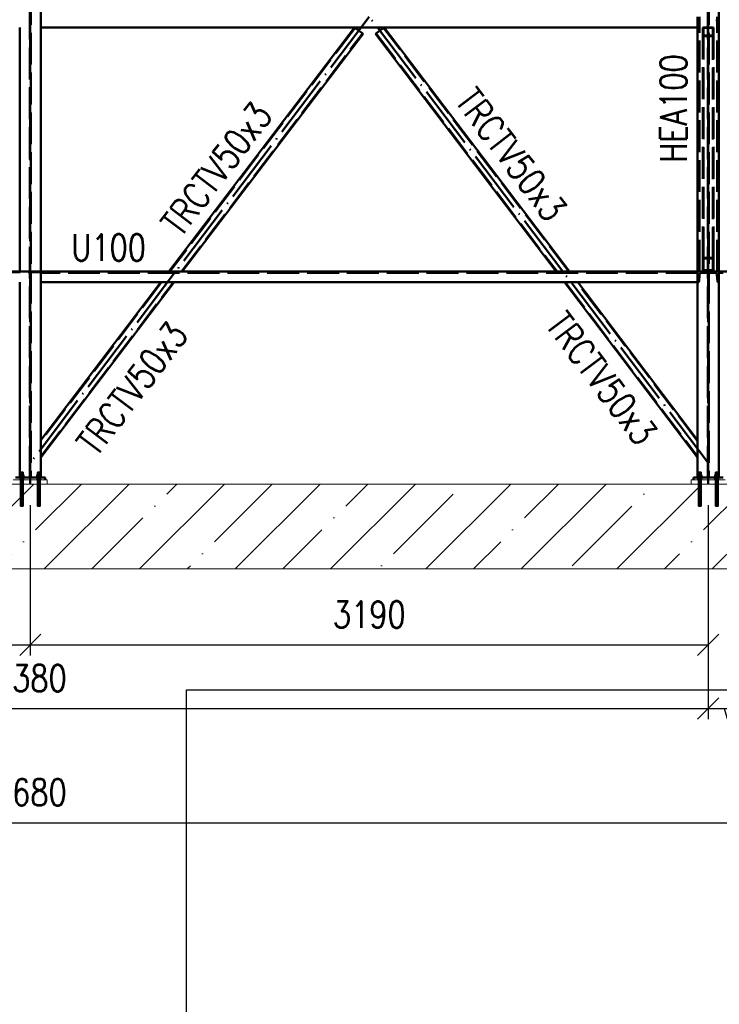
# Paper-space layout 'Layout1' of a CAD drawing. Extents: x -2 to 1083, y -36 to 422.
# Tile 45 of 67: x 665 to 731, y 267 to 360. Entities that reach past the tile are written whole.
import ezdxf
from ezdxf.enums import TextEntityAlignment as Align

# ---------------------------------------------------------------- set-up
doc = ezdxf.new("R2010")
doc.units = 0
doc.linetypes.add('ACAD_ISO02W100', pattern=[15, 12, -3])
doc.linetypes.add('ACAD_ISO04W100', pattern=[30.5, 24, -3, 0.5, -3])
doc.layers.get('0').update_dxf_attribs({"linetype": 'CONTINUOUS'})
doc.layers.get('DEFPOINTS').update_dxf_attribs({"color": 132, "linetype": 'CONTINUOUS'})
doc.layers.add('RAMECEK_HP', color=251, linetype='CONTINUOUS')
for name, color, linetype, lineweight in [('SS_BETON-PODLITI', 9, 'CONTINUOUS', 13), ('SS_BETON-ZAKLADY', 9, 'CONTINUOUS', 13), ('SS_KOTVY', 2, 'CONTINUOUS', 35), ('SS_KOTY', 3, 'CONTINUOUS', 25), ('SS_LEMOVÁNÍ', 21, 'CONTINUOUS', 50), ('SS_PODKLADY', 9, 'CONTINUOUS', 13), ('SS_POPIS_PROFILU', 13, 'CONTINUOUS', 25), ('SS_SCHODISTE', 30, 'CONTINUOUS', 50), ('SS_SLOUPY', 143, 'CONTINUOUS', 50), ('SS_ZTUŽENÍ', 81, 'CONTINUOUS', 50)]:
    doc.layers.add(name, color=color, linetype=linetype, lineweight=lineweight)
doc.styles.add('ROMANS', font='romans.shx', dxfattribs={"width": 0.8})
doc.styles.add('romans.shx', font='romans.shx', dxfattribs={"height": 5})
doc.dimstyles.new('A-1_(2.5)_50AS', dxfattribs={"dimtxt": 2.5, "dimasz": 2, "dimexe": 1, "dimexo": 2, "dimgap": 0, "dimtad": 0, "dimdec": 1, "dimlfac": 50, "dimrnd": 1, "dimtxsty": 'ROMANS', "dimblk1": 'OBLIQUE', "dimblk2": 'OBLIQUE', "dimsah": 1, "dimcen": 2, "dimclrd": 256, "dimclre": 256, "dimclrt": 256, "dimadec": 1, "dimazin": 2, "dimtfac": 0.714286, "dimtdec": 1, "dimtmove": 0, "dimatfit": 3, "dimldrblk": 'OPEN', "dimfxl": 1, "dimtvp": 1.142857, "dimtfill": 1, "dimtolj": 1, "dimlwd": -1, "dimlwe": -1, "dimarcsym": 0})

# ---------------------------------------------------------------- blocks, each defined once
blk = doc.blocks.new('*U6')
at = {"layer": 'DEFPOINTS'}
blk.add_lwpolyline([(891, 0), (681, 0), (681, 297), (891, 297)], close=True, dxfattribs=at)
at = {"layer": 'DEFPOINTS', "style": 'ROMANS', "width": 0.8}
blk.add_attdef('TISK', text='', height=10, dxfattribs=at).set_placement((891, -33), align=Align.RIGHT)
blk = doc.blocks.new('_Oblique')
at = {"color": 0, "linetype": 'ByBlock', "lineweight": -2}
blk.add_line((-0.5, -0.5), (0.5, 0.5), dxfattribs=at)
blk = doc.blocks.new('*D70')
at = {"layer": 'DEFPOINTS', "color": 0, "transparency": 16777216}
for p in [(602.496, 316.388), (666.296, 316.388), (666.296, 301.252)]:
    blk.add_point(p, dxfattribs=at)
at = {"layer": 'SS_KOTY', "transparency": 16777216}
for p, q in [((602.496, 314.388), (602.496, 300.252)), ((666.296, 314.388), (666.296, 300.252)), ((602.496, 301.252), (666.296, 301.252))]:
    blk.add_line(p, q, dxfattribs=at)
at = {"layer": 'SS_KOTY', "transparency": 16777216, "xscale": 2, "yscale": 2, "zscale": 2, "rotation": 180}
blk.add_blockref('_Oblique', (602.496, 301.252), dxfattribs=at)
at = {"layer": 'SS_KOTY', "transparency": 16777216, "xscale": 2, "yscale": 2, "zscale": 2}
blk.add_blockref('_Oblique', (666.296, 301.252), dxfattribs=at)
at = {"layer": 'SS_KOTY', "transparency": 16777216, "insert": (634.396, 304.109), "char_height": 2.5, "attachment_point": 5, "style": 'ROMANS', "bg_fill": 3, "box_fill_scale": 1.1, "bg_fill_color": 256, "bg_fill_true_color": 13158600, "bg_fill_transparency": 0}
blk.add_mtext('\\A1;3190', dxfattribs=at)
blk = doc.blocks.new('_OPEN')
at = {"color": 0, "linetype": 'ByBlock'}
for p, q in [((-1, 0.167), (0, 0)), ((0, 0), (-1, -0.167)), ((0, 0), (-1, 0))]:
    blk.add_line(p, q, dxfattribs=at)
blk = doc.blocks.new('*D71')
at = {"layer": 'DEFPOINTS', "color": 0, "transparency": 16777216}
for p in [(666.296, 316.388), (730.096, 316.388, -30213.4), (730.096, 301.252)]:
    blk.add_point(p, dxfattribs=at)
at = {"layer": 'SS_KOTY', "transparency": 16777216}
for p, q in [((666.296, 314.388), (666.296, 300.252)), ((730.096, 314.388), (730.096, 300.252)), ((666.296, 301.252), (730.096, 301.252))]:
    blk.add_line(p, q, dxfattribs=at)
at = {"layer": 'SS_KOTY', "transparency": 16777216, "xscale": 2, "yscale": 2, "zscale": 2, "rotation": 180}
blk.add_blockref('_Oblique', (666.296, 301.252), dxfattribs=at)
at = {"layer": 'SS_KOTY', "transparency": 16777216, "xscale": 2, "yscale": 2, "zscale": 2}
blk.add_blockref('_Oblique', (730.096, 301.252), dxfattribs=at)
at = {"layer": 'SS_KOTY', "transparency": 16777216, "insert": (698.196, 304.109), "char_height": 2.5, "attachment_point": 5, "style": 'ROMANS', "bg_fill": 3, "box_fill_scale": 1.1, "bg_fill_color": 256, "bg_fill_true_color": 13158600, "bg_fill_transparency": 0}
blk.add_mtext('\\A1;3190', dxfattribs=at)
blk = doc.blocks.new('*D72')
at = {"layer": 'DEFPOINTS', "color": 0, "transparency": 16777216}
for p in [(730.096, 316.388, -30213.4), (733.096, 316.388)]:
    blk.add_point(p, dxfattribs=at)
at = {"layer": 'SS_KOTY', "transparency": 16777216}
for p, q in [((730.096, 314.388), (730.096, 294.252)), ((733.096, 314.388), (733.096, 294.252)), ((730.096, 295.252), (733.096, 295.252)), ((731.596, 295.252), (733.021, 290.502)), ((733.021, 290.502), (737.879, 290.502))]:
    blk.add_line(p, q, dxfattribs=at)
at = {"layer": 'SS_KOTY', "transparency": 16777216, "xscale": 2, "yscale": 2, "zscale": 2, "rotation": 180}
blk.add_blockref('_Oblique', (730.096, 295.252), dxfattribs=at)
at = {"layer": 'SS_KOTY', "transparency": 16777216, "insert": (735.45, 293.359), "char_height": 2.5, "attachment_point": 5, "style": 'ROMANS', "bg_fill": 3, "box_fill_scale": 1.1, "bg_fill_color": 256, "bg_fill_true_color": 13158600, "bg_fill_transparency": 0}
blk.add_mtext('\\A1;150', dxfattribs=at)
at = {"layer": 'DEFPOINTS', "color": 0, "transparency": 16777216}
blk.add_point((733.096, 295.252), dxfattribs=at)
at = {"layer": 'SS_KOTY', "transparency": 16777216, "xscale": 2, "yscale": 2, "zscale": 2}
blk.add_blockref('_Oblique', (733.096, 295.252), dxfattribs=at)
blk = doc.blocks.new('*D74')
at = {"layer": 'DEFPOINTS', "color": 0, "transparency": 16777216}
for p in [(602.496, 316.388), (730.096, 316.388), (730.096, 295.252)]:
    blk.add_point(p, dxfattribs=at)
at = {"layer": 'SS_KOTY', "transparency": 16777216}
for p, q in [((602.496, 314.388), (602.496, 294.252)), ((730.096, 314.388), (730.096, 294.252)), ((602.496, 295.252), (730.096, 295.252))]:
    blk.add_line(p, q, dxfattribs=at)
at = {"layer": 'SS_KOTY', "transparency": 16777216, "xscale": 2, "yscale": 2, "zscale": 2, "rotation": 180}
blk.add_blockref('_Oblique', (602.496, 295.252), dxfattribs=at)
at = {"layer": 'SS_KOTY', "transparency": 16777216, "xscale": 2, "yscale": 2, "zscale": 2}
blk.add_blockref('_Oblique', (730.096, 295.252), dxfattribs=at)
at = {"layer": 'SS_KOTY', "transparency": 16777216, "insert": (666.296, 298.109), "char_height": 2.5, "attachment_point": 5, "style": 'ROMANS', "bg_fill": 3, "box_fill_scale": 1.1, "bg_fill_color": 256, "bg_fill_true_color": 13158600, "bg_fill_transparency": 0}
blk.add_mtext('\\A1;6380', dxfattribs=at)
blk = doc.blocks.new('*D75')
at = {"layer": 'DEFPOINTS', "color": 0, "transparency": 16777216}
for p in [(579.496, 316.388), (753.096, 316.388, -30222.42), (753.096, 284.502)]:
    blk.add_point(p, dxfattribs=at)
at = {"layer": 'SS_KOTY', "transparency": 16777216}
for p, q in [((579.496, 314.388), (579.496, 283.502)), ((753.096, 314.388), (753.096, 283.502)), ((579.496, 284.502), (753.096, 284.502))]:
    blk.add_line(p, q, dxfattribs=at)
at = {"layer": 'SS_KOTY', "transparency": 16777216, "xscale": 2, "yscale": 2, "zscale": 2, "rotation": 180}
blk.add_blockref('_Oblique', (579.496, 284.502), dxfattribs=at)
at = {"layer": 'SS_KOTY', "transparency": 16777216, "xscale": 2, "yscale": 2, "zscale": 2}
blk.add_blockref('_Oblique', (753.096, 284.502), dxfattribs=at)
at = {"layer": 'SS_KOTY', "transparency": 16777216, "insert": (666.296, 287.359), "char_height": 2.5, "attachment_point": 5, "style": 'ROMANS', "bg_fill": 3, "box_fill_scale": 1.1, "bg_fill_color": 256, "bg_fill_true_color": 13158600, "bg_fill_transparency": 0}
blk.add_mtext('\\A1;8680', dxfattribs=at)

psp = doc.layouts.get("Layout1")

# ---------------------------------------------------------------- linework, layer by layer
at = {"layer": 'SS_KOTVY', "color": 7, "linetype": 'ACAD_ISO04W100', "ltscale": 0.25}
for p, q in [((665.7364, 317.1883), (665.2564, 317.1883)), ((665.4964, 317.1883), (665.4964, 317.1883)), ((667.3364, 317.1883), (666.8564, 317.1883)), ((667.0964, 317.1883), (667.0964, 317.1883)), ((729.5364, 317.1883), (729.0564, 317.1883)), ((729.2964, 317.1883), (729.2964, 317.1883)), ((731.1364, 317.1883), (730.6564, 317.1883)), ((730.8964, 317.1883), (730.8964, 317.1883))]:
    psp.add_line(p, q, dxfattribs=at)
at = {"layer": 'SS_KOTVY', "color": 3, "linetype": 'ACAD_ISO02W100', "ltscale": 0.25}
for p, q in [((665.4964, 317.2383), (665.3068, 317.2383)), ((665.3068, 317.2383), (665.3068, 317.0383)), ((665.3856, 317.5083), (665.3764, 317.5083)), ((665.3764, 317.5083), (665.3764, 317.2383)), ((665.4116, 317.5083), (665.3856, 317.5083)), ((665.4505, 317.5083), (665.4116, 317.5083)), ((665.4964, 317.5083), (665.4505, 317.5083)), ((665.5424, 317.5083), (665.4964, 317.5083)), ((665.6861, 317.2383), (665.4964, 317.2383)), ((665.4964, 317.2383), (665.4964, 317.0383)), ((665.5813, 317.5083), (665.5424, 317.5083)), ((665.6073, 317.5083), (665.5813, 317.5083)), ((665.6164, 317.5083), (665.6073, 317.5083)), ((665.6164, 317.2383), (665.6164, 317.5083)), ((665.6861, 317.0383), (665.6861, 317.2383)), ((667.0964, 317.2383), (666.9068, 317.2383)), ((666.9068, 317.2383), (666.9068, 317.0383)), ((666.9856, 317.5083), (666.9764, 317.5083)), ((666.9764, 317.5083), (666.9764, 317.2383)), ((667.0116, 317.5083), (666.9856, 317.5083)), ((667.0505, 317.5083), (667.0116, 317.5083)), ((667.0964, 317.5083), (667.0505, 317.5083)), ((667.1424, 317.5083), (667.0964, 317.5083)), ((667.2861, 317.2383), (667.0964, 317.2383)), ((667.0964, 317.2383), (667.0964, 317.0383)), ((667.1813, 317.5083), (667.1424, 317.5083)), ((667.2073, 317.5083), (667.1813, 317.5083)), ((667.2164, 317.5083), (667.2073, 317.5083)), ((667.2164, 317.2383), (667.2164, 317.5083)), ((667.2861, 317.0383), (667.2861, 317.2383)), ((729.2964, 317.2383), (729.1068, 317.2383)), ((729.1068, 317.2383), (729.1068, 317.0383)), ((729.1856, 317.5083), (729.1764, 317.5083)), ((729.1764, 317.5083), (729.1764, 317.2383)), ((729.2116, 317.5083), (729.1856, 317.5083)), ((729.2505, 317.5083), (729.2116, 317.5083)), ((729.2964, 317.5083), (729.2505, 317.5083)), ((729.3424, 317.5083), (729.2964, 317.5083)), ((729.4861, 317.2383), (729.2964, 317.2383)), ((729.2964, 317.2383), (729.2964, 317.0383)), ((729.3813, 317.5083), (729.3424, 317.5083)), ((729.4073, 317.5083), (729.3813, 317.5083)), ((729.4164, 317.5083), (729.4073, 317.5083)), ((729.4164, 317.2383), (729.4164, 317.5083)), ((729.4861, 317.0383), (729.4861, 317.2383)), ((730.8964, 317.2383), (730.7068, 317.2383)), ((730.7068, 317.2383), (730.7068, 317.0383)), ((730.7856, 317.5083), (730.7764, 317.5083)), ((730.7764, 317.5083), (730.7764, 317.2383)), ((730.8116, 317.5083), (730.7856, 317.5083)), ((730.8505, 317.5083), (730.8116, 317.5083)), ((730.8964, 317.5083), (730.8505, 317.5083)), ((730.9424, 317.5083), (730.8964, 317.5083)), ((731.0861, 317.2383), (730.8964, 317.2383)), ((730.8964, 317.2383), (730.8964, 317.0383)), ((730.9813, 317.5083), (730.9424, 317.5083)), ((731.0073, 317.5083), (730.9813, 317.5083)), ((731.0164, 317.5083), (731.0073, 317.5083)), ((731.0164, 317.2383), (731.0164, 317.5083)), ((731.0861, 317.0383), (731.0861, 317.2383)), ((665.2964, 317.0383), (665.2969, 317.0383)), ((665.2969, 317.0383), (665.3068, 317.0383)), ((665.3068, 317.0383), (665.3267, 317.0383)), ((665.3267, 317.0383), (665.3631, 317.0383)), ((665.3631, 317.0383), (665.4046, 317.0383)), ((665.4046, 317.0383), (665.4496, 317.0383)), ((665.4496, 317.0383), (665.4964, 317.0383)), ((665.4964, 317.0383), (665.5433, 317.0383)), ((665.5433, 317.0383), (665.5883, 317.0383)), ((665.5883, 317.0383), (665.6298, 317.0383)), ((665.6298, 317.0383), (665.6661, 317.0383)), ((665.6661, 317.0383), (665.6861, 317.0383)), ((665.6861, 317.0383), (665.696, 317.0383)), ((665.696, 317.0383), (665.7182, 317.0383)), ((665.7182, 317.0383), (665.7318, 317.0383)), ((665.7318, 317.0383), (665.7364, 317.0383)), ((665.7364, 316.9884), (665.7364, 317.0383)), ((666.8564, 317.0383), (666.861, 317.0383)), ((666.8564, 317.0383), (666.8564, 316.9884)), ((666.861, 317.0383), (666.8747, 317.0383)), ((666.8747, 317.0383), (666.8969, 317.0383)), ((666.8969, 317.0383), (666.9068, 317.0383)), ((666.9068, 317.0383), (666.9267, 317.0383)), ((666.9267, 317.0383), (666.9631, 317.0383)), ((666.9631, 317.0383), (667.0046, 317.0383)), ((667.0046, 317.0383), (667.0496, 317.0383)), ((667.0496, 317.0383), (667.0964, 317.0383)), ((667.0964, 317.0383), (667.1433, 317.0383)), ((667.1433, 317.0383), (667.1883, 317.0383)), ((667.1883, 317.0383), (667.2298, 317.0383)), ((667.2298, 317.0383), (667.2661, 317.0383)), ((667.2661, 317.0383), (667.2861, 317.0383)), ((667.2861, 317.0383), (667.296, 317.0383)), ((667.296, 317.0383), (667.2965, 317.0383)), ((729.0964, 317.0383), (729.0969, 317.0383)), ((729.0969, 317.0383), (729.1068, 317.0383)), ((729.1068, 317.0383), (729.1267, 317.0383)), ((729.1267, 317.0383), (729.1631, 317.0383)), ((729.1631, 317.0383), (729.2046, 317.0383)), ((729.2046, 317.0383), (729.2496, 317.0383)), ((729.2496, 317.0383), (729.2964, 317.0383)), ((729.2964, 317.0383), (729.3433, 317.0383)), ((729.3433, 317.0383), (729.3883, 317.0383)), ((729.3883, 317.0383), (729.4298, 317.0383)), ((729.4298, 317.0383), (729.4661, 317.0383)), ((729.4661, 317.0383), (729.4861, 317.0383)), ((729.4861, 317.0383), (729.496, 317.0383)), ((729.496, 317.0383), (729.5182, 317.0383)), ((729.5182, 317.0383), (729.5318, 317.0383)), ((729.5318, 317.0383), (729.5364, 317.0383)), ((729.5364, 316.9884), (729.5364, 317.0383)), ((730.6564, 317.0383), (730.661, 317.0383)), ((730.6564, 317.0383), (730.6564, 316.9884)), ((730.661, 317.0383), (730.6747, 317.0383)), ((730.6747, 317.0383), (730.6969, 317.0383)), ((730.6969, 317.0383), (730.7068, 317.0383)), ((730.7068, 317.0383), (730.7267, 317.0383)), ((730.7267, 317.0383), (730.7631, 317.0383)), ((730.7631, 317.0383), (730.8046, 317.0383)), ((730.8046, 317.0383), (730.8496, 317.0383)), ((730.8496, 317.0383), (730.8964, 317.0383)), ((730.8964, 317.0383), (730.9433, 317.0383)), ((730.9433, 317.0383), (730.9883, 317.0383)), ((730.9883, 317.0383), (731.0298, 317.0383)), ((731.0298, 317.0383), (731.0661, 317.0383)), ((731.0661, 317.0383), (731.0861, 317.0383)), ((731.0861, 317.0383), (731.096, 317.0383)), ((731.096, 317.0383), (731.0965, 317.0383))]:
    psp.add_line(p, q, dxfattribs=at)
at = {"layer": 'SS_KOTVY', "color": 1, "linetype": 'Continuous', "ltscale": 0.25}
for p, q in [((667.2965, 317.0383), (667.3182, 317.0383)), ((667.3182, 317.0383), (667.3318, 317.0383)), ((667.3318, 317.0383), (667.3364, 317.0383)), ((667.3364, 316.9883), (667.3364, 317.0383)), ((729.0564, 317.0383), (729.061, 317.0383)), ((729.0564, 317.0383), (729.0564, 316.9883)), ((729.061, 317.0383), (729.0747, 317.0383)), ((729.0747, 317.0383), (729.0964, 317.0383)), ((731.0965, 317.0383), (731.1182, 317.0383)), ((731.1182, 317.0383), (731.1318, 317.0383)), ((731.1318, 317.0383), (731.1364, 317.0383))]:
    psp.add_line(p, q, dxfattribs=at)
at = {"layer": 'SS_LEMOVÁNÍ', "color": 7, "linetype": 'ACAD_ISO04W100', "ltscale": 0.25}
for p, q in [((730.0964, 336.3883), (730.0964, 396.3883)), ((666.2964, 336.3883), (602.4964, 336.3883)), ((730.0964, 336.3883), (666.2964, 336.3883)), ((730.0964, 336.3883), (730.0964, 336.3883))]:
    psp.add_line(p, q, dxfattribs=at)
at = {"layer": 'SS_LEMOVÁNÍ', "color": 1, "linetype": 'Continuous', "ltscale": 0.25}
for p, q in [((729.0964, 360.3883), (729.0964, 359.3883)), ((667.2965, 359.3883), (729.0964, 359.3883)), ((667.2965, 336.3883), (729.0964, 336.3883)), ((729.0964, 336.3883), (729.0964, 335.3883)), ((667.2965, 335.3883), (729.0964, 335.3883))]:
    psp.add_line(p, q, dxfattribs=at)
at = {"layer": 'SS_LEMOVÁNÍ', "color": 3, "linetype": 'ACAD_ISO02W100', "ltscale": 0.25}
for p, q in [((729.2331, 359.4712), (729.2843, 360.1119)), ((729.2664, 336.3883), (729.2664, 360.3883)), ((730.9085, 360.1119), (730.9598, 359.4712)), ((730.9264, 336.3883), (730.9264, 360.3883)), ((729.0964, 359.3883), (729.1433, 359.3883)), ((731.0495, 359.3883), (731.0964, 359.3883)), ((729.0964, 336.2683), (667.2965, 336.2683)), ((729.0964, 336.3883), (731.0964, 336.3883)), ((729.2331, 335.4712), (729.2843, 336.1119)), ((730.7391, 336.2683), (729.4538, 336.2683)), ((730.9085, 336.1119), (730.9598, 335.4712)), ((729.0964, 335.3883), (729.1433, 335.3883)), ((731.0495, 335.3883), (731.0964, 335.3883))]:
    psp.add_line(p, q, dxfattribs=at)
for centre, start, end in [((729.1433, 359.4783), 270, 355.426), ((731.0495, 359.4783), 184.574, 270), ((729.1433, 335.4783), 270, 355.426), ((731.0495, 335.4783), 184.574, 270)]:
    psp.add_arc(centre, 0.09, start, end, dxfattribs=at)
at = {"layer": 'SS_LEMOVÁNÍ', "color": 3, "linetype": 'ACAD_ISO02W100', "ltscale": 0.25, "extrusion": (8.27768e-13, -3.82363e-13, -1)}
psp.add_arc((-729.4538, 336.0983), 0.17, 4.574, 90, dxfattribs=at)
at = {"layer": 'SS_LEMOVÁNÍ', "color": 3, "linetype": 'ACAD_ISO02W100', "ltscale": 0.25, "extrusion": (-3.54932e-13, -8.55934e-13, -1)}
psp.add_arc((-730.7391, 336.0983), 0.17, 90, 175.426, dxfattribs=at)
at = {"layer": 'SS_PODKLADY', "color": 3, "linetype": 'ACAD_ISO02W100', "ltscale": 0.25}
for p, q in [((729.0964, 336.2883), (603.4965, 336.2883)), ((665.2964, 336.3883), (667.2964, 336.3883))]:
    psp.add_line(p, q, dxfattribs=at)
at = {"layer": 'SS_SCHODISTE', "color": 7, "linetype": 'Continuous', "ltscale": 0.25}
for p, q in [((731.0964, 336.3883), (733.0964, 336.3883)), ((731.4964, 336.2883), (731.0964, 336.2883))]:
    psp.add_line(p, q, dxfattribs=at)
at = {"layer": 'SS_SLOUPY', "color": 3, "linetype": 'ACAD_ISO02W100', "ltscale": 0.25}
for p, q in [((666.2464, 316.9884), (666.2464, 396.3883)), ((666.3464, 396.3883), (666.3464, 316.9884)), ((730.0464, 316.9884), (730.0464, 396.3883)), ((730.1464, 396.3883), (730.1464, 316.9884))]:
    psp.add_line(p, q, dxfattribs=at)
at = {"layer": 'SS_SLOUPY', "color": 1, "linetype": 'Continuous', "ltscale": 0.25}
for p, q in [((667.2964, 316.9884), (667.2964, 396.3883)), ((731.0964, 316.9884), (731.0964, 396.3883)), ((665.2964, 359.3883), (665.2964, 336.3883)), ((729.0964, 359.3883), (729.0964, 336.3883)), ((665.2964, 335.3883), (665.2964, 316.9884)), ((729.0964, 335.3883), (729.0964, 316.9884)), ((664.8964, 316.9883), (667.6964, 316.9883)), ((728.6964, 316.9883), (731.4964, 316.9883))]:
    psp.add_line(p, q, dxfattribs=at)
at = {"layer": 'SS_ZTUŽENÍ', "color": 7, "linetype": 'ACAD_ISO04W100', "ltscale": 0.25}
for p, q in [((698.1964, 360.3883), (679.9679, 336.3883)), ((716.425, 336.3883), (698.1964, 360.3883)), ((730.0964, 336.3883), (730.0964, 360.3883)), ((679.9679, 336.3883), (666.2964, 318.3883)), ((730.0964, 318.3883), (716.425, 336.3883))]:
    psp.add_line(p, q, dxfattribs=at)
at = {"layer": 'SS_ZTUŽENÍ', "color": 1, "linetype": 'Continuous', "ltscale": 0.25}
for p, q in [((696.809, 359.3883), (679.34, 336.3884)), ((697.6054, 358.7835), (696.809, 359.3883)), ((699.5838, 359.3883), (698.7875, 358.7835)), ((717.0529, 336.3884), (699.5838, 359.3883)), ((680.5957, 336.3884), (697.6054, 358.7835)), ((698.7875, 358.7835), (715.7971, 336.3884)), ((667.2965, 318.8783), (679.8362, 335.3883)), ((678.5805, 335.3883), (667.2965, 320.5316)), ((716.5567, 335.3883), (729.0964, 318.8783)), ((729.0964, 320.5316), (717.8124, 335.3883))]:
    psp.add_line(p, q, dxfattribs=at)
at = {"layer": 'SS_ZTUŽENÍ', "color": 3, "linetype": 'ACAD_ISO02W100', "ltscale": 0.25}
for p, q in [((696.8568, 359.352), (679.4154, 336.3884)), ((680.5204, 336.3884), (697.5576, 358.8198)), ((696.8568, 359.352), (696.809, 359.3883)), ((698.8353, 358.8198), (715.8725, 336.3884)), ((716.9775, 336.3884), (699.5361, 359.352)), ((729.5964, 359.3883), (730.5964, 359.3883)), ((729.5964, 359.3883), (729.5964, 337.6885)), ((730.5364, 359.3395), (729.6564, 359.3395)), ((729.6564, 337.6148), (729.6564, 359.3395)), ((730.5364, 359.3395), (730.5364, 337.6148)), ((730.5964, 359.3883), (730.5964, 337.6885)), ((730.5964, 358.5746), (729.5964, 358.5746)), ((730.5364, 358.6234), (729.6564, 358.6234)), ((729.5964, 337.6885), (730.5964, 337.6885)), ((729.5964, 337.6885), (729.5964, 336.4596)), ((729.6564, 337.6148), (730.5364, 337.6148)), ((729.6564, 336.5333), (729.6564, 337.6148)), ((730.5364, 337.6148), (730.5364, 336.5333)), ((730.5964, 337.6885), (730.5964, 336.4596)), ((729.5964, 336.4596), (730.5964, 336.4596)), ((729.6564, 336.5333), (730.5364, 336.5333)), ((667.2965, 318.9775), (679.7608, 335.3883)), ((678.6558, 335.3883), (667.2965, 320.4324)), ((716.632, 335.3883), (729.0964, 318.9775)), ((729.0964, 320.4324), (717.7371, 335.3883))]:
    psp.add_line(p, q, dxfattribs=at)

# ---------------------------------------------------------------- block references
at = {"layer": 'RAMECEK_HP'}
psp.add_blockref('*U6', (0, 0), dxfattribs=at)

# ---------------------------------------------------------------- texts
at = {"layer": 'SS_POPIS_PROFILU', "color": 13, "style": 'romans.shx', "width": 0.8}
for s, rotation, p in [('HEA100', 90, (728.0754, 346.6569)), ('TRCTV50x3', 307.217536, (706.1666, 352.4094)), ('TRCTV50x3', 52.782464, (680.4415, 339.5267)), ('TRCTV50x3', 307.217536, (714.6922, 331.3377)), ('TRCTV50x3', 52.782464, (672.5085, 318.8595))]:
    psp.add_text(s, height=2.5, rotation=rotation, dxfattribs=at).set_placement(p)
psp.add_text('U100', height=2.5, dxfattribs=at).set_placement((670.1533, 337.4093))

# ---------------------------------------------------------------- next in the draw order: dimensions: what is measured, and where the dimension line sits
at = {"layer": 'SS_KOTY'}
dim = psp.add_linear_dim(base=(666.2964, 301.252), p1=(602.4964, 316.3883), p2=(666.2964, 316.3883), dimstyle='A-1_(2.5)_50AS', override={"dimtmove": 1}, dxfattribs=at)
dim.commit()
dim.dimension.update_dxf_attribs({"geometry": '*D70', "text_midpoint": (634.3964, 304.1091)})

# ---------------------------------------------------------------- next in the draw order: dimensions: what is measured, and where the dimension line sits
dim = psp.add_linear_dim(base=(730.0964, 301.252), p1=(666.2964, 316.3883), p2=(730.0964, 316.3883, -30213.4), dimstyle='A-1_(2.5)_50AS', override={"dimtmove": 1}, dxfattribs=at)
dim.commit()
dim.dimension.update_dxf_attribs({"geometry": '*D71', "text_midpoint": (698.1964, 304.1091)})

# ---------------------------------------------------------------- next in the draw order: dimensions: what is measured, and where the dimension line sits
dim = psp.add_linear_dim(base=(733.0964, 295.252), p1=(730.0964, 316.3883, -30213.4), p2=(733.0964, 316.3883), dimstyle='A-1_(2.5)_50AS', override={"dimtmove": 1}, dxfattribs=at)
dim.commit()
dim.dimension.update_dxf_attribs({"geometry": '*D72', "text_midpoint": (733.0214, 293.3591)})

# ---------------------------------------------------------------- next in the draw order: dimensions: what is measured, and where the dimension line sits
dim = psp.add_linear_dim(base=(730.0964, 295.252), p1=(602.4964, 316.3883), p2=(730.0964, 316.3883), dimstyle='A-1_(2.5)_50AS', dxfattribs=at)
dim.commit()
dim.dimension.update_dxf_attribs({"geometry": '*D74', "text_midpoint": (666.2964, 298.1091)})

# ---------------------------------------------------------------- next in the draw order: dimensions: what is measured, and where the dimension line sits
dim = psp.add_linear_dim(base=(753.0964, 284.502), p1=(579.4964, 316.3883), p2=(753.0964, 316.3883, -30222.42), dimstyle='A-1_(2.5)_50AS', dxfattribs=at)
dim.commit()
dim.dimension.update_dxf_attribs({"geometry": '*D75', "text_midpoint": (666.2964, 287.3591)})

# ---------------------------------------------------------------- next in the draw order: hatches: boundary and pattern name
at = {"layer": 'SS_BETON-ZAKLADY'}
h = psp.add_hatch(dxfattribs=at)
h.set_pattern_fill('ANSI35', color=256, style=0)
h.paths.add_polyline_path([(763.3052, 308.3883), (763.3052, 316.3883), (564.8438, 316.3883), (564.8438, 308.3883)], flags=0)

# ---------------------------------------------------------------- next in the draw order: linework, layer by layer
at = {"layer": 'SS_BETON-PODLITI', "ltscale": 0.25}
for p, q in [((667.8964, 316.7883), (664.6964, 316.7883)), ((667.8964, 316.3883), (667.8964, 316.7883)), ((731.6964, 316.7883), (728.4964, 316.7883)), ((728.4964, 316.7883), (728.4964, 316.3883))]:
    psp.add_line(p, q, dxfattribs=at)
at = {"layer": 'SS_BETON-ZAKLADY', "ltscale": 0.25}
for p, q in [((763.3052, 316.3883), (564.8438, 316.3883)), ((564.8438, 308.3883), (763.3052, 308.3883))]:
    psp.add_line(p, q, dxfattribs=at)
at = {"layer": 'SS_KOTVY', "color": 7, "linetype": 'ACAD_ISO04W100', "ltscale": 0.25}
for p, q in [((665.4964, 317.5083), (665.4964, 314.3083)), ((667.0964, 317.5083), (667.0964, 314.3083)), ((729.2964, 317.5083), (729.2964, 314.3083)), ((730.8964, 317.5083), (730.8964, 314.3083)), ((665.6164, 316.5883), (665.3764, 316.5883)), ((665.4964, 316.5883), (665.4964, 316.5883)), ((667.2164, 316.5883), (666.9764, 316.5883)), ((667.0964, 316.5883), (667.0964, 316.5883)), ((729.4164, 316.5883), (729.1764, 316.5883)), ((729.2964, 316.5883), (729.2964, 316.5883)), ((731.0164, 316.5883), (730.7764, 316.5883)), ((730.8964, 316.5883), (730.8964, 316.5883))]:
    psp.add_line(p, q, dxfattribs=at)
at = {"layer": 'SS_KOTVY', "color": 3, "linetype": 'ACAD_ISO02W100', "ltscale": 0.25}
for p, q in [((665.3764, 316.9883), (665.3764, 316.7883)), ((665.3764, 316.7883), (665.3764, 314.3083)), ((665.6164, 316.7883), (665.6164, 316.9883)), ((665.6164, 314.3083), (665.6164, 316.7883)), ((666.9764, 316.9883), (666.9764, 316.7883)), ((666.9764, 316.7883), (666.9764, 314.3083)), ((667.2164, 316.7883), (667.2164, 316.9883)), ((667.2164, 314.3083), (667.2164, 316.7883)), ((729.1764, 316.9883), (729.1764, 316.7883)), ((729.1764, 316.7883), (729.1764, 314.3083)), ((729.4164, 316.7883), (729.4164, 316.9883)), ((729.4164, 314.3083), (729.4164, 316.7883)), ((730.7764, 316.9883), (730.7764, 316.7883)), ((730.7764, 316.7883), (730.7764, 314.3083)), ((731.0164, 316.7883), (731.0164, 316.9883)), ((731.0164, 314.3083), (731.0164, 316.7883)), ((665.3764, 314.3083), (665.3787, 314.3083)), ((665.3787, 314.3083), (665.3856, 314.3083)), ((665.3856, 314.3083), (665.3967, 314.3083)), ((665.3967, 314.3083), (665.4116, 314.3083)), ((665.4116, 314.3083), (665.4298, 314.3083)), ((665.4298, 314.3083), (665.4505, 314.3083)), ((665.4505, 314.3083), (665.473, 314.3083)), ((665.473, 314.3083), (665.4964, 314.3083)), ((665.4964, 314.3083), (665.5198, 314.3083)), ((665.5198, 314.3083), (665.5424, 314.3083)), ((665.5424, 314.3083), (665.5631, 314.3083)), ((665.5631, 314.3083), (665.5813, 314.3083)), ((665.5813, 314.3083), (665.5962, 314.3083)), ((665.5962, 314.3083), (665.6073, 314.3083)), ((665.6073, 314.3083), (665.6141, 314.3083)), ((665.6141, 314.3083), (665.6164, 314.3083)), ((666.9764, 314.3083), (666.9787, 314.3083)), ((666.9787, 314.3083), (666.9856, 314.3083)), ((666.9856, 314.3083), (666.9967, 314.3083)), ((666.9967, 314.3083), (667.0116, 314.3083)), ((667.0116, 314.3083), (667.0298, 314.3083)), ((667.0298, 314.3083), (667.0505, 314.3083)), ((667.0505, 314.3083), (667.073, 314.3083)), ((667.073, 314.3083), (667.0964, 314.3083)), ((667.0964, 314.3083), (667.1198, 314.3083)), ((667.1198, 314.3083), (667.1424, 314.3083)), ((667.1424, 314.3083), (667.1631, 314.3083)), ((667.1631, 314.3083), (667.1813, 314.3083)), ((667.1813, 314.3083), (667.1962, 314.3083)), ((667.1962, 314.3083), (667.2073, 314.3083)), ((667.2073, 314.3083), (667.2141, 314.3083)), ((667.2141, 314.3083), (667.2164, 314.3083)), ((729.1764, 314.3083), (729.1787, 314.3083)), ((729.1787, 314.3083), (729.1856, 314.3083)), ((729.1856, 314.3083), (729.1967, 314.3083)), ((729.1967, 314.3083), (729.2116, 314.3083)), ((729.2116, 314.3083), (729.2298, 314.3083)), ((729.2298, 314.3083), (729.2505, 314.3083)), ((729.2505, 314.3083), (729.273, 314.3083)), ((729.273, 314.3083), (729.2964, 314.3083)), ((729.2964, 314.3083), (729.3198, 314.3083)), ((729.3198, 314.3083), (729.3424, 314.3083)), ((729.3424, 314.3083), (729.3631, 314.3083)), ((729.3631, 314.3083), (729.3813, 314.3083)), ((729.3813, 314.3083), (729.3962, 314.3083)), ((729.3962, 314.3083), (729.4073, 314.3083)), ((729.4073, 314.3083), (729.4141, 314.3083)), ((729.4141, 314.3083), (729.4164, 314.3083)), ((730.7764, 314.3083), (730.7787, 314.3083)), ((730.7787, 314.3083), (730.7856, 314.3083)), ((730.7856, 314.3083), (730.7967, 314.3083)), ((730.7967, 314.3083), (730.8116, 314.3083)), ((730.8116, 314.3083), (730.8298, 314.3083)), ((730.8298, 314.3083), (730.8505, 314.3083)), ((730.8505, 314.3083), (730.873, 314.3083)), ((730.873, 314.3083), (730.8964, 314.3083)), ((730.8964, 314.3083), (730.9198, 314.3083)), ((730.9198, 314.3083), (730.9424, 314.3083)), ((730.9424, 314.3083), (730.9631, 314.3083)), ((730.9631, 314.3083), (730.9813, 314.3083)), ((730.9813, 314.3083), (730.9962, 314.3083)), ((730.9962, 314.3083), (731.0073, 314.3083)), ((731.0073, 314.3083), (731.0141, 314.3083)), ((731.0141, 314.3083), (731.0164, 314.3083))]:
    psp.add_line(p, q, dxfattribs=at)
at = {"layer": 'SS_SLOUPY', "color": 7, "linetype": 'ACAD_ISO04W100', "ltscale": 0.25}
for p, q in [((666.2964, 316.3883), (666.2964, 396.3883)), ((730.0964, 316.3883), (730.0964, 396.3883))]:
    psp.add_line(p, q, dxfattribs=at)
at = {"layer": 'SS_SLOUPY', "color": 3, "linetype": 'ACAD_ISO02W100', "ltscale": 0.25}
for p, q in [((665.3564, 316.9883), (665.3564, 316.7883)), ((665.6365, 316.7883), (665.6365, 316.9883)), ((666.9564, 316.9883), (666.9564, 316.7883)), ((667.2365, 316.7883), (667.2365, 316.9883)), ((729.1564, 316.9883), (729.1564, 316.7883)), ((729.4365, 316.7883), (729.4365, 316.9883)), ((730.7564, 316.9883), (730.7564, 316.7883)), ((731.0365, 316.7883), (731.0365, 316.9883))]:
    psp.add_line(p, q, dxfattribs=at)
at = {"layer": 'SS_SLOUPY', "color": 1, "linetype": 'Continuous', "ltscale": 0.25}
for p, q in [((667.6964, 316.7883), (667.6964, 316.9883)), ((728.6964, 316.9883), (728.6964, 316.7883))]:
    psp.add_line(p, q, dxfattribs=at)

doc.saveas('drawing.dxf')
